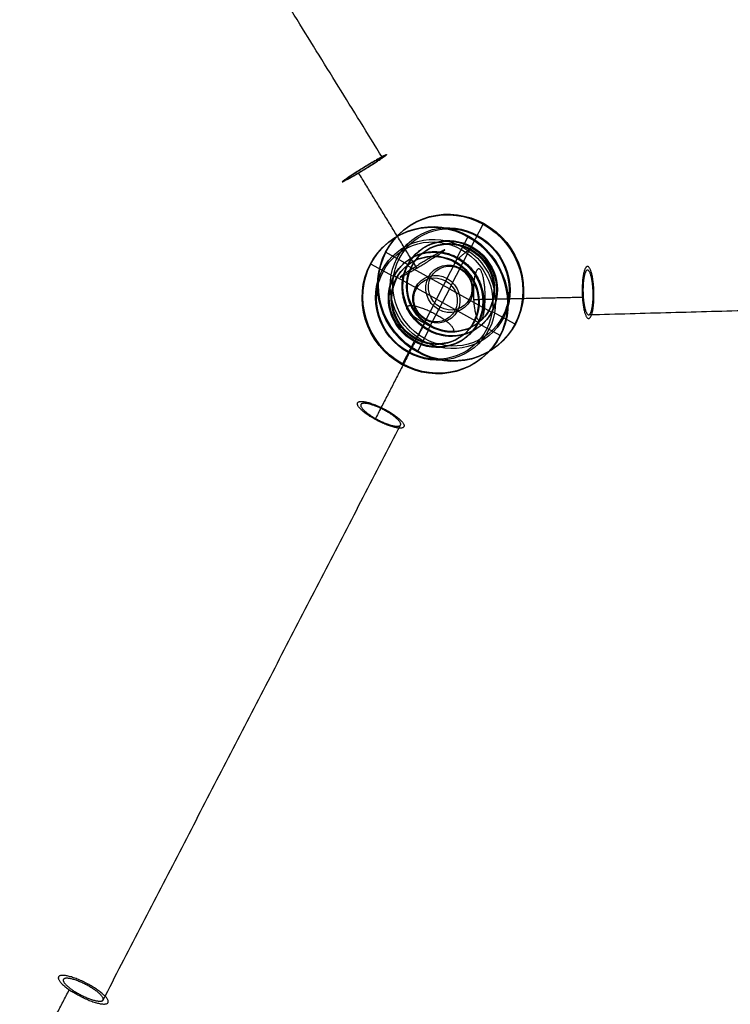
# Model space of a CAD drawing. Header units: millimetres. Extents: x 68659 to 70107, y -15520 to -14401.
# Tile 30 of 40: x 69613 to 69804, y -14930 to -14666. Entities that reach past the tile are written whole.
import ezdxf

# ---------------------------------------------------------------- set-up
doc = ezdxf.new("R2010")
doc.units = ezdxf.units.MM
doc.header["$MEASUREMENT"] = 0
doc.layers.add('Default', color=7, linetype='Continuous', true_color=0x000000)

msp = doc.modelspace()

# ---------------------------------------------------------------- linework, layer by layer
at = {"layer": 'Default'}
for p, q in [((69734.37, -14726.76, 1828.21), (69737.47, -14720.75, 1826.41)), ((69730.44, -14729.92, 1810.93), (69733.54, -14723.91, 1809.13)), ((69717.31, -14731.68, 1832.99), (69711.22, -14728.31, 1833.76)), ((69728.4, -14738.1, 1830.6), (69734.15, -14726.94, 1827.25)), ((69734.15, -14726.94, 1827.25), (69734.37, -14726.76, 1828.21)), ((69713.38, -14734.84, 1815.71), (69707.29, -14731.47, 1816.48)), ((69717.09, -14731.85, 1832.03), (69717.31, -14731.68, 1832.99)), ((69728.4, -14738.1, 1830.6), (69717.09, -14731.85, 1832.03)), ((69724.91, -14740.91, 1815.24), (69730.66, -14729.74, 1811.89)), ((69730.66, -14729.74, 1811.89), (69730.44, -14729.92, 1810.93)), ((69713.6, -14734.66, 1816.67), (69713.38, -14734.84, 1815.71)), ((69724.91, -14740.91, 1815.24), (69713.6, -14734.66, 1816.67)), ((69728.4, -14738.1, 1830.6), (69722.65, -14749.27, 1833.95)), ((69728.4, -14738.1, 1830.6), (69739.71, -14744.35, 1829.18)), ((69724.91, -14740.91, 1815.24), (69719.16, -14752.08, 1818.59)), ((69724.91, -14740.91, 1815.24), (69736.22, -14747.16, 1813.82)), ((69739.71, -14744.35, 1829.18), (69739.93, -14744.18, 1830.14)), ((69739.93, -14744.18, 1830.14), (69746.02, -14747.54, 1829.37)), ((69736.22, -14747.16, 1813.82), (69736, -14747.34, 1812.86)), ((69736, -14747.34, 1812.86), (69742.09, -14750.7, 1812.09)), ((69722.87, -14749.09, 1834.91), (69719.77, -14755.11, 1836.72)), ((69722.65, -14749.27, 1833.95), (69722.87, -14749.09, 1834.91)), ((69718.94, -14752.25, 1817.63), (69715.84, -14758.27, 1819.44)), ((69719.16, -14752.08, 1818.59), (69718.94, -14752.25, 1817.63))]:
    msp.add_line(p, q, dxfattribs=at)
at = {"layer": 'Default', "extrusion": (0.11795, 0.22905, 0.966242)}
for points in [[(-68739.36, -17733.06), (-68739.36, -17725.06)], [(-68737.09, -17733.06), (-68737.09, -17725.06)], [(-68739.25, -17725.06), (-68739.25, -17713.06)], [(-68737.2, -17725.06), (-68737.2, -17713.06)], [(-68739.25, -17701.06), (-68739.25, -17713.06)], [(-68737.2, -17701.06), (-68737.2, -17713.06)], [(-68739.36, -17693.06), (-68739.36, -17701.06)], [(-68737.09, -17693.06), (-68737.09, -17701.06)]]:
    msp.add_lwpolyline(points, dxfattribs=at)
at = {"layer": 'Default', "extrusion": (-0.038906, 0.984465, -0.171216)}
for points in [[(-69101.76, -1190.53), (-69101.98, -1189.56)], [(-69097.71, -1208.07), (-69097.48, -1209.04)], [(-69075.23, -1184.41), (-69075.46, -1183.44)], [(-69098.17, -1188.68), (-69097.95, -1189.65)], [(-69071.18, -1201.95), (-69070.96, -1202.92)], [(-69093.68, -1208.17), (-69093.9, -1207.19)], [(-69082.26, -1185.01), (-69082.03, -1185.98)], [(-69077.76, -1204.49), (-69077.99, -1203.52)], [(-69102.66, -1189.72), (-69102.44, -1190.69)], [(-69098.17, -1209.2), (-69098.39, -1208.23)], [(-69109.24, -1192.26), (-69109.47, -1191.29)], [(-69086.75, -1186.04), (-69086.53, -1187.02)], [(-69082.25, -1205.53), (-69082.48, -1204.55)], [(-69105.19, -1209.8), (-69104.97, -1210.77)], [(-69082.72, -1186.14), (-69082.94, -1185.16)], [(-69078.67, -1203.68), (-69078.45, -1204.65)]]:
    msp.add_lwpolyline(points, dxfattribs=at)
at = {"layer": 'Default', "extrusion": (0.096028, -0.053082, 0.993962)}
for points in [[(20835.63, -67523.04), (20835.63, -67531.04)], [(20830.45, -67523.04), (20830.45, -67531.04)], [(20835.37, -67531.04), (20835.37, -67543.04)], [(20830.71, -67531.04), (20830.71, -67543.04)], [(20835.37, -67555.04), (20835.37, -67543.04)], [(20830.71, -67555.04), (20830.71, -67543.04)], [(20835.63, -67563.04), (20835.63, -67555.04)], [(20830.45, -67563.04), (20830.45, -67555.04)]]:
    msp.add_lwpolyline(points, dxfattribs=at)
at = {"layer": 'Default', "extrusion": (0.218144, 0.175581, 0.959992)}
for centre, radius in [((-55201.73, -42761.94, 14381.45), 20), ((-55201.73, -42761.94, 14381.95), 20), ((-55201.73, -42761.94, 14382.45), 20), ((-55201.73, -42761.94, 14362.45), 20), ((-55201.73, -42761.94, 14362.95), 20), ((-55201.73, -42761.94, 14363.45), 20), ((-55201.73, -42761.94, 14381.45), 16.5), ((-55201.73, -42761.94, 14382.45), 16), ((-55201.73, -42761.94, 14363.45), 16.5), ((-55201.73, -42761.94, 14362.45), 16), ((-55201.73, -42761.94, 14380.45), 13), ((-55201.73, -42761.94, 14380.95), 13), ((-55201.73, -42761.94, 14381.45), 13), ((-55201.73, -42761.94, 14363.95), 13), ((-55201.73, -42761.94, 14364.45), 13), ((-55201.73, -42761.94, 14381.45), 12), ((-55201.73, -42761.94, 14381.95), 12), ((-55201.73, -42761.94, 14382.45), 12), ((-55201.73, -42761.94, 14363.45), 13), ((-55201.73, -42761.94, 14362.45), 12), ((-55201.73, -42761.94, 14362.95), 12), ((-55201.73, -42761.94, 14363.45), 12), ((-55201.73, -42761.94, 14380.45), 6.5), ((-55201.73, -42761.94, 14381.45), 6), ((-55201.73, -42761.94, 14364.45), 6.5), ((-55201.73, -42761.94, 14363.45), 6)]:
    msp.add_circle(centre, radius, dxfattribs=at)
at = {"layer": 'Default'}
for points in [[(69710.39, -14702.83, 1819.58), (69663.07, -14626.34, 1816.35), (69615.75, -14549.85, 1813.12)], [(69719.65, -14732.55, 1815.95), (69711.83, -14719.76, 1815.39), (69704.01, -14706.97, 1814.83)], [(69730.85, -14729.85, 1811.87), (69732.59, -14728.44, 1819.55), (69734.34, -14727.04, 1827.23)], [(69734.9, -14740.98, 1814.02), (69749.51, -14740.66, 1810.64), (69764.12, -14740.34, 1807.27)], [(69765.96, -14745.06, 1814.66), (69853.6, -14742.67, 1794.3), (69941.23, -14740.28, 1773.93)], [(69721.69, -14747.42, 1818.2), (69715.06, -14760.31, 1822.06), (69708.42, -14773.19, 1825.93)], [(69635.36, -14929.22, 1878.94), (69675.31, -14851.98, 1855.73), (69715.26, -14774.75, 1832.52)], [(69612.97, -14952.18, 1880.33), (69619.63, -14939.31, 1876.46), (69626.29, -14926.43, 1872.59)]]:
    msp.add_open_spline(points, degree=2, dxfattribs=at)
for points, knots in [([(69704.01, -14706.97, 1814.83), (69698.23, -14710.43, 1816.78), (69699.76, -14709.2, 1823.51), (69701.29, -14707.97, 1830.23), (69707.07, -14704.52, 1828.29), (69712.85, -14701.06, 1826.34), (69711.32, -14702.29, 1819.61), (69709.79, -14703.52, 1812.89), (69704.01, -14706.97, 1814.83)], [0, 0, 0, 11.780972, 11.780972, 23.561945, 23.561945, 35.342917, 35.342917, 47.12389, 47.12389, 47.12389]), ([(69710.39, -14702.83, 1819.58), (69708.81, -14704.04, 1813.92), (69703.96, -14706.96, 1815.9), (69699.11, -14709.88, 1817.89), (69700.69, -14708.66, 1823.54), (69702.27, -14707.45, 1829.2), (69707.12, -14704.53, 1827.22), (69711.97, -14701.61, 1825.24), (69710.39, -14702.83, 1819.58)], [0, 0, 0, 7.853982, 7.853982, 15.707963, 15.707963, 23.561945, 23.561945, 31.415927, 31.415927, 31.415927]), ([(69734.34, -14727.04, 1827.23), (69723.12, -14720.6, 1828.6), (69717.19, -14731.67, 1831.97), (69711.25, -14742.73, 1835.35), (69722.46, -14749.17, 1833.98), (69733.68, -14755.6, 1832.61), (69739.61, -14744.54, 1829.23), (69745.55, -14733.47, 1825.86), (69734.34, -14727.04, 1827.23)], [0, 0, 0, 20.420352, 20.420352, 40.840704, 40.840704, 61.261057, 61.261057, 81.681409, 81.681409, 81.681409]), ([(69730.85, -14729.85, 1811.87), (69719.63, -14723.41, 1813.24), (69713.7, -14734.48, 1816.61), (69707.76, -14745.54, 1819.99), (69718.97, -14751.97, 1818.62), (69730.19, -14758.41, 1817.25), (69736.12, -14747.35, 1813.87), (69742.06, -14736.28, 1810.5), (69730.85, -14729.85, 1811.87)], [0, 0, 0, 20.420352, 20.420352, 40.840704, 40.840704, 61.261057, 61.261057, 81.681409, 81.681409, 81.681409]), ([(69719.65, -14732.55, 1815.95), (69713.87, -14736, 1817.89), (69715.4, -14734.77, 1824.62), (69716.93, -14733.54, 1831.35), (69722.71, -14730.09, 1829.4), (69728.5, -14726.64, 1827.46), (69726.96, -14727.87, 1820.73), (69725.43, -14729.1, 1814), (69719.65, -14732.55, 1815.95)], [0, 0, 0, 11.780972, 11.780972, 23.561945, 23.561945, 35.342917, 35.342917, 47.12389, 47.12389, 47.12389]), ([(69734.9, -14740.98, 1814.02), (69734.47, -14734.08, 1812.86), (69736, -14732.85, 1819.59), (69737.53, -14731.62, 1826.31), (69737.95, -14738.52, 1827.48), (69738.38, -14745.42, 1828.65), (69736.85, -14746.65, 1821.92), (69735.32, -14747.88, 1815.19), (69734.9, -14740.98, 1814.02)], [0, 0, 0, 11.780972, 11.780972, 23.561945, 23.561945, 35.342917, 35.342917, 47.12389, 47.12389, 47.12389]), ([(69764.12, -14740.34, 1807.27), (69763.7, -14733.44, 1806.1), (69765.22, -14732.21, 1812.83), (69766.75, -14730.98, 1819.56), (69767.18, -14737.88, 1820.72), (69767.6, -14744.77, 1821.89), (69766.07, -14746, 1815.16), (69764.54, -14747.23, 1808.43), (69764.12, -14740.34, 1807.27)], [0, 0, 0, 11.780972, 11.780972, 23.561945, 23.561945, 35.342917, 35.342917, 47.12389, 47.12389, 47.12389]), ([(69765.96, -14745.06, 1814.66), (69764.64, -14745.78, 1808.86), (69764.32, -14739.83, 1808.19), (69764, -14733.88, 1807.52), (69765.33, -14733.15, 1813.32), (69766.66, -14732.43, 1819.13), (69766.98, -14738.38, 1819.8), (69767.29, -14744.34, 1820.47), (69765.96, -14745.06, 1814.66)], [0, 0, 0, 7.853982, 7.853982, 15.707963, 15.707963, 23.561945, 23.561945, 31.415927, 31.415927, 31.415927]), ([(69721.69, -14747.42, 1818.2), (69727.79, -14750.79, 1817.43), (69729.32, -14749.56, 1824.16), (69730.85, -14748.33, 1830.89), (69724.75, -14744.96, 1831.65), (69718.65, -14741.59, 1832.42), (69717.13, -14742.82, 1825.69), (69715.6, -14744.05, 1818.97), (69721.69, -14747.42, 1818.2)], [0, 0, 0, 11.780972, 11.780972, 23.561945, 23.561945, 35.342917, 35.342917, 47.12389, 47.12389, 47.12389]), ([(69708.42, -14773.19, 1825.93), (69714.52, -14776.56, 1825.16), (69716.05, -14775.33, 1831.89), (69717.58, -14774.1, 1838.61), (69711.48, -14770.73, 1839.38), (69705.38, -14767.36, 1840.15), (69703.86, -14768.59, 1833.42), (69702.33, -14769.82, 1826.7), (69708.42, -14773.19, 1825.93)], [0, 0, 0, 11.780972, 11.780972, 23.561945, 23.561945, 35.342917, 35.342917, 47.12389, 47.12389, 47.12389]), ([(69715.26, -14774.75, 1832.52), (69714.43, -14776.06, 1826.72), (69709.12, -14773.27, 1826.86), (69703.8, -14770.48, 1827), (69704.64, -14769.17, 1832.79), (69705.48, -14767.86, 1838.59), (69710.79, -14770.65, 1838.45), (69716.1, -14773.44, 1838.31), (69715.26, -14774.75, 1832.52)], [0, 0, 0, 7.853982, 7.853982, 15.707963, 15.707963, 23.561945, 23.561945, 31.415927, 31.415927, 31.415927]), ([(69626.29, -14926.43, 1872.59), (69620.72, -14922.58, 1875.82), (69624.49, -14922.58, 1882.31), (69628.25, -14922.58, 1888.8), (69633.82, -14926.43, 1885.57), (69639.38, -14930.28, 1882.34), (69635.62, -14930.28, 1875.85), (69631.85, -14930.28, 1869.36), (69626.29, -14926.43, 1872.59)], [0, 0, 0, 11.780972, 11.780972, 23.561945, 23.561945, 35.342917, 35.342917, 47.12389, 47.12389, 47.12389]), ([(69635.36, -14929.22, 1878.94), (69634.53, -14930.53, 1873.15), (69629.22, -14927.74, 1873.28), (69623.9, -14924.95, 1873.42), (69624.74, -14923.64, 1879.22), (69625.58, -14922.33, 1885.01), (69630.89, -14925.12, 1884.87), (69636.2, -14927.91, 1884.74), (69635.36, -14929.22, 1878.94)], [0, 0, 0, 7.853982, 7.853982, 15.707963, 15.707963, 23.561945, 23.561945, 31.415927, 31.415927, 31.415927])]:
    msp.add_rational_spline(points, [1, 0.707106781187, 1, 0.707106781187, 1, 0.707106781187, 1, 0.707106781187, 1], degree=2, knots=knots, dxfattribs=at)

doc.saveas('drawing.dxf')
